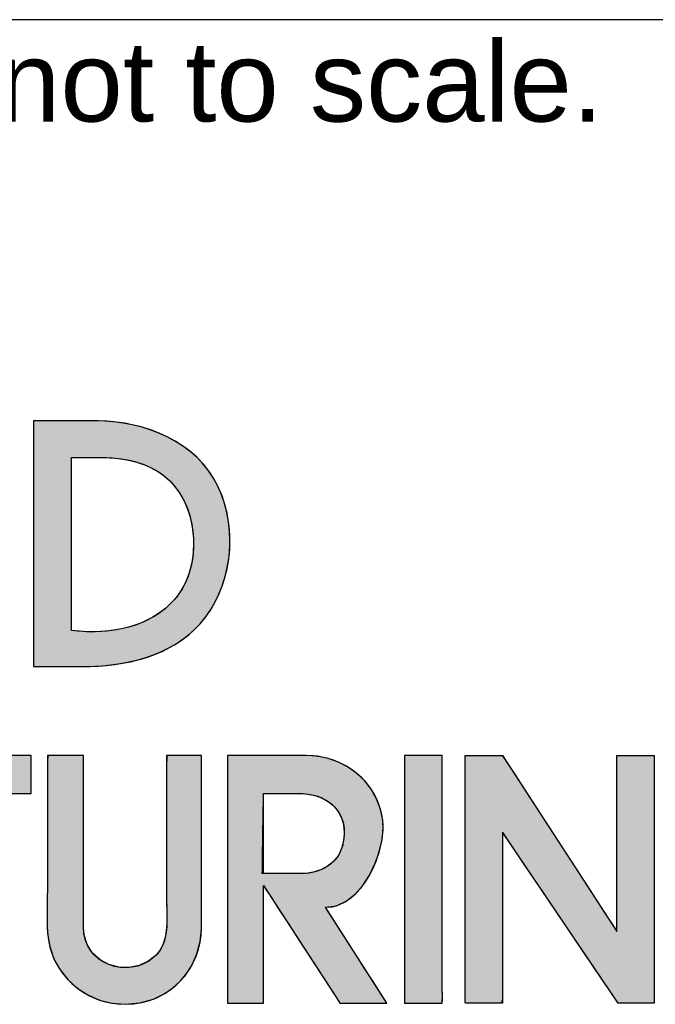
# Model space of a CAD drawing. Header units: inches. Extents: x 0 to 16.1, y 0 to 12.
# Tile 8 of 12: x 14.8 to 15.5, y 0.9 to 1.9. Entities that reach past the tile are written whole.
import ezdxf

# ---------------------------------------------------------------- set-up
doc = ezdxf.new("R2010")
doc.units = ezdxf.units.IN
doc.header["$MEASUREMENT"] = 0
doc.layers.add('Default', color=7, linetype='Continuous')

# ---------------------------------------------------------------- blocks, each defined once
blk = doc.blocks.new('block_2')
at = {"layer": 'Default', "linetype": 'Continuous'}
for points in [[(0.29526, 0.19042), (0.29609, 0.19042), (0.29835, 0.19042), (0.30175, 0.19042), (0.30595, 0.19042), (0.31064, 0.19042), (0.31551, 0.19042), (0.32023, 0.19042), (0.3245, 0.19042), (0.328, 0.19042), (0.33041, 0.19042), (0.33141, 0.19042), (0.33142, 0.1871), (0.33142, 0.17639), (0.33142, 0.15982), (0.33142, 0.139), (0.33142, 0.11552), (0.33142, 0.09097), (0.33142, 0.06696), (0.33142, 0.04507), (0.33142, 0.02691), (0.33142, 0.01407), (0.33142, 0.00815), (0.33188, 0.00793), (0.33369, 0.00793), (0.33659, 0.00793), (0.34029, 0.00793), (0.34451, 0.00793), (0.34895, 0.00793), (0.35332, 0.00793), (0.35735, 0.00793), (0.36073, 0.00793), (0.36317, 0.00793), (0.3644, 0.00793), (0.36449, 0.00983), (0.36449, 0.01902), (0.36449, 0.03442), (0.36449, 0.05444), (0.36449, 0.07746), (0.36449, 0.10191), (0.36449, 0.12618), (0.36449, 0.14868), (0.36449, 0.16781), (0.36449, 0.18197), (0.36449, 0.18956), (0.36476, 0.19042), (0.36647, 0.19042), (0.36949, 0.19042), (0.37349, 0.19042), (0.37813, 0.19042), (0.3831, 0.19042), (0.38808, 0.19042), (0.39272, 0.19042), (0.39672, 0.19042), (0.39973, 0.19042), (0.40145, 0.19042), (0.40172, 0.19057), (0.40172, 0.19195), (0.40172, 0.19451), (0.40172, 0.19798), (0.40172, 0.20205), (0.40172, 0.20645), (0.40172, 0.21088), (0.40172, 0.21505), (0.40172, 0.21867), (0.40172, 0.22146), (0.40172, 0.22313), (0.39941, 0.22347), (0.39247, 0.22347), (0.38554, 0.22347), (0.3786, 0.22347), (0.37167, 0.22347), (0.36474, 0.22347), (0.3578, 0.22347), (0.35087, 0.22347), (0.34394, 0.22347), (0.337, 0.22347), (0.33007, 0.22347), (0.32409, 0.22347), (0.32146, 0.22347), (0.31882, 0.22347), (0.31618, 0.22347), (0.31354, 0.22347), (0.31091, 0.22347), (0.30827, 0.22347), (0.30563, 0.22347), (0.30299, 0.22347), (0.30036, 0.22347), (0.29772, 0.22347), (0.29538, 0.22346), (0.29532, 0.22263), (0.29528, 0.22063), (0.29525, 0.21769), (0.29524, 0.21408), (0.29523, 0.21003), (0.29523, 0.20579), (0.29524, 0.20161), (0.29524, 0.19774), (0.29525, 0.19442), (0.29526, 0.19189)], [(0.48348, 0.0069), (0.49641, 0.00805), (0.50815, 0.01135), (0.51863, 0.01652), (0.52775, 0.02332), (0.53543, 0.03147), (0.54159, 0.04072), (0.54614, 0.05081), (0.549, 0.06148), (0.55008, 0.07247), (0.55009, 0.07768), (0.55009, 0.09055), (0.55009, 0.10973), (0.55009, 0.13283), (0.55009, 0.15746), (0.55009, 0.18121), (0.55009, 0.2017), (0.55009, 0.21652), (0.55009, 0.22329), (0.54939, 0.22347), (0.54693, 0.22347), (0.54313, 0.22347), (0.5385, 0.22347), (0.53351, 0.22347), (0.52866, 0.22347), (0.52442, 0.22347), (0.52129, 0.22347), (0.51975, 0.22347), (0.51967, 0.21349), (0.51967, 0.19976), (0.51967, 0.18603), (0.51967, 0.1723), (0.51967, 0.15858), (0.51967, 0.14485), (0.51967, 0.13112), (0.51967, 0.11739), (0.51967, 0.10367), (0.51971, 0.09503), (0.51986, 0.08912), (0.51998, 0.08307), (0.5199, 0.07699), (0.51944, 0.07098), (0.51845, 0.06515), (0.51676, 0.0596), (0.51419, 0.05444), (0.51059, 0.04976), (0.50432, 0.04464), (0.49589, 0.04061), (0.48697, 0.03882), (0.478, 0.03913), (0.46943, 0.04143), (0.46167, 0.04559), (0.45517, 0.05149), (0.45037, 0.059), (0.4477, 0.06799), (0.44729, 0.07457), (0.44729, 0.08377), (0.44729, 0.10038), (0.44729, 0.12199), (0.44729, 0.14623), (0.44729, 0.17067), (0.44729, 0.19294), (0.44729, 0.21064), (0.44729, 0.22137), (0.44715, 0.22347), (0.44538, 0.22347), (0.44202, 0.22347), (0.43757, 0.22347), (0.43252, 0.22347), (0.42737, 0.22347), (0.42264, 0.22347), (0.41883, 0.22347), (0.41642, 0.22347), (0.41585, 0.22011), (0.41585, 0.20779), (0.41585, 0.19546), (0.41585, 0.18314), (0.41585, 0.17082), (0.41585, 0.1585), (0.41585, 0.14618), (0.41585, 0.13386), (0.41585, 0.12154), (0.41585, 0.11062), (0.41582, 0.10604), (0.41577, 0.10144), (0.4157, 0.09683), (0.41563, 0.09222), (0.41559, 0.0876), (0.41559, 0.08299), (0.41564, 0.07838), (0.41577, 0.07379), (0.41603, 0.06855), (0.41788, 0.05716), (0.42156, 0.04656), (0.42688, 0.03691), (0.43368, 0.02834), (0.44176, 0.02101), (0.45097, 0.01505), (0.4611, 0.01062), (0.472, 0.00785)], [(0.75986, 0.22347), (0.75952, 0.22347), (0.75855, 0.22347), (0.75703, 0.22347), (0.75506, 0.22347), (0.75272, 0.22347), (0.75009, 0.22347), (0.74727, 0.22347), (0.74432, 0.22347), (0.74135, 0.22347), (0.73844, 0.22347), (0.73567, 0.22347), (0.73313, 0.22347), (0.7309, 0.22347), (0.72907, 0.22347), (0.72773, 0.22347), (0.72696, 0.22347), (0.72681, 0.22321), (0.72681, 0.21955), (0.72681, 0.21198), (0.72681, 0.20106), (0.72681, 0.18734), (0.72681, 0.17139), (0.72681, 0.15376), (0.72681, 0.13502), (0.72681, 0.11571), (0.72681, 0.09641), (0.72681, 0.07766), (0.72681, 0.06004), (0.72681, 0.04409), (0.72681, 0.03037), (0.72681, 0.01944), (0.72681, 0.01187), (0.72681, 0.00821), (0.72811, 0.00795), (0.73007, 0.00795), (0.73203, 0.00795), (0.734, 0.00795), (0.73596, 0.00795), (0.73792, 0.00795), (0.73988, 0.00795), (0.74184, 0.00795), (0.7438, 0.00795), (0.74576, 0.00795), (0.74772, 0.00795), (0.74968, 0.00795), (0.75164, 0.00795), (0.75361, 0.00795), (0.75557, 0.00795), (0.75753, 0.00795), (0.75949, 0.00795), (0.75963, 0.00806), (0.75974, 0.00834), (0.75982, 0.00879), (0.75989, 0.00937), (0.75993, 0.01007), (0.75996, 0.01085), (0.75998, 0.01171), (0.75998, 0.0126), (0.75998, 0.01352), (0.75997, 0.01443), (0.75995, 0.01531), (0.75993, 0.01614), (0.75991, 0.01689), (0.75989, 0.01755), (0.75987, 0.01808), (0.75986, 0.01846), (0.75986, 0.02007), (0.75986, 0.02442), (0.75986, 0.02876), (0.75986, 0.03311), (0.75986, 0.03745), (0.75986, 0.0418), (0.75986, 0.04614), (0.75986, 0.05049), (0.75986, 0.05483), (0.75986, 0.05918), (0.75986, 0.06352), (0.75986, 0.06787), (0.75986, 0.07222), (0.75986, 0.07656), (0.75986, 0.08091), (0.75986, 0.08525), (0.75986, 0.0896), (0.75986, 0.09634), (0.75986, 0.10429), (0.75986, 0.11223), (0.75986, 0.12018), (0.75986, 0.12812), (0.75986, 0.13607), (0.75986, 0.14401), (0.75986, 0.15196), (0.75986, 0.1599), (0.75986, 0.16785), (0.75986, 0.17579), (0.75986, 0.18374), (0.75986, 0.19168), (0.75986, 0.19963), (0.75986, 0.20758), (0.75986, 0.21552)], [(0.77977, 0.22347), (0.77977, 0.20757), (0.77977, 0.19168), (0.77977, 0.17579), (0.77977, 0.1599), (0.77977, 0.144), (0.77977, 0.12811), (0.77977, 0.11222), (0.77977, 0.09633), (0.77977, 0.08524), (0.77977, 0.07655), (0.77977, 0.06786), (0.77977, 0.05917), (0.77977, 0.05048), (0.77977, 0.04179), (0.77977, 0.03309), (0.77977, 0.0244), (0.77977, 0.01844), (0.77975, 0.01753), (0.77971, 0.01613), (0.77967, 0.01442), (0.77966, 0.01259), (0.77969, 0.01084), (0.77976, 0.00935), (0.77991, 0.00832), (0.78015, 0.00793), (0.78401, 0.00793), (0.78787, 0.00793), (0.79172, 0.00793), (0.79558, 0.00793), (0.79944, 0.00793), (0.8033, 0.00793), (0.80716, 0.00793), (0.81102, 0.00793), (0.81231, 0.01064), (0.81231, 0.02342), (0.81231, 0.04392), (0.81231, 0.06906), (0.81231, 0.09574), (0.81231, 0.12087), (0.81231, 0.14137), (0.81231, 0.15415), (0.81278, 0.15616), (0.81922, 0.14664), (0.83157, 0.12837), (0.84775, 0.10444), (0.86566, 0.07793), (0.88323, 0.05194), (0.89837, 0.02955), (0.90898, 0.01385), (0.91298, 0.00793), (0.91423, 0.00793), (0.91755, 0.00793), (0.92228, 0.00793), (0.92777, 0.00793), (0.93338, 0.00793), (0.93844, 0.00793), (0.9423, 0.00793), (0.94431, 0.00793), (0.94446, 0.01185), (0.94446, 0.03035), (0.94446, 0.06002), (0.94446, 0.0964), (0.94446, 0.13501), (0.94446, 0.17138), (0.94446, 0.20105), (0.94446, 0.21955), (0.94431, 0.22347), (0.94222, 0.22347), (0.93823, 0.22347), (0.933, 0.22347), (0.92721, 0.22347), (0.92152, 0.22347), (0.91663, 0.22347), (0.9132, 0.22347), (0.91191, 0.22347), (0.91191, 0.21738), (0.91191, 0.20124), (0.91191, 0.17823), (0.91191, 0.1515), (0.91191, 0.12425), (0.91191, 0.09964), (0.91191, 0.08086), (0.91191, 0.07107), (0.9101, 0.07314), (0.90155, 0.08628), (0.88784, 0.10736), (0.87103, 0.1332), (0.85319, 0.16063), (0.83638, 0.18647), (0.82267, 0.20755), (0.81412, 0.22069), (0.81216, 0.22347), (0.81008, 0.22347), (0.80609, 0.22347), (0.80086, 0.22347), (0.79507, 0.22347), (0.78939, 0.22347), (0.78449, 0.22347), (0.78106, 0.22347)]]:
    blk.add_hatch(color=7, dxfattribs=at).paths.add_polyline_path(points)
h = blk.add_hatch(color=7, dxfattribs=at)
edge = h.paths.add_edge_path()
edge.add_spline(control_points=[(0.65814, 0.09132), (0.69081, 0.09132), (0.7112, 0.14076), (0.70795, 0.16715), (0.70388, 0.20069), (0.67434, 0.22347), (0.64133, 0.22347)], knot_values=[0, 0, 0, 0, 0.5, 0.5, 0.5, 1, 1, 1, 1], degree=3, periodic=0)
edge.add_spline(control_points=[(0.64133, 0.22347), (0.64133, 0.22347), (0.57265, 0.22347), (0.57265, 0.22347)], knot_values=[0, 0, 0, 0, 1, 1, 1, 1], degree=3, periodic=0)
edge.add_spline(control_points=[(0.57265, 0.22347), (0.57265, 0.22347), (0.57265, 0.00793), (0.57265, 0.00793)], knot_values=[0, 0, 0, 0, 1, 1, 1, 1], degree=3, periodic=0)
edge.add_spline(control_points=[(0.57265, 0.00793), (0.57265, 0.00793), (0.60413, 0.00793), (0.60413, 0.00793)], knot_values=[0, 0, 0, 0, 1, 1, 1, 1], degree=3, periodic=0)
edge.add_spline(control_points=[(0.60413, 0.00793), (0.60413, 0.00793), (0.60413, 0.11018), (0.60413, 0.11018)], knot_values=[0, 0, 0, 0, 1, 1, 1, 1], degree=3, periodic=0)
edge.add_spline(control_points=[(0.60413, 0.11018), (0.60413, 0.11018), (0.66732, 0.01311), (0.66732, 0.01311)], knot_values=[0, 0, 0, 0, 1, 1, 1, 1], degree=3, periodic=0)
edge.add_spline(control_points=[(0.66732, 0.01311), (0.66732, 0.01311), (0.67068, 0.00793), (0.67068, 0.00793)], knot_values=[0, 0, 0, 0, 1, 1, 1, 1], degree=3, periodic=0)
edge.add_spline(control_points=[(0.67068, 0.00793), (0.67068, 0.00793), (0.71164, 0.00793), (0.71164, 0.00793)], knot_values=[0, 0, 0, 0, 1, 1, 1, 1], degree=3, periodic=0)
edge.add_spline(control_points=[(0.71164, 0.00793), (0.71164, 0.00793), (0.65814, 0.09132), (0.65814, 0.09132)], knot_values=[0, 0, 0, 0, 1, 1, 1, 1], degree=3, periodic=0)
edge = h.paths.add_edge_path()
edge.add_spline(control_points=[(0.63555, 0.19042), (0.63555, 0.19042), (0.60413, 0.19042), (0.60413, 0.19042)], knot_values=[0, 0, 0, 0, 1, 1, 1, 1], degree=3, periodic=0)
edge.add_spline(control_points=[(0.60413, 0.19042), (0.60413, 0.19042), (0.60414, 0.1437), (0.60415, 0.12067)], knot_values=[0, 0, 0, 0, 1, 1, 1, 1], degree=3, periodic=0)
edge.add_spline(control_points=[(0.60415, 0.12067), (0.60992, 0.12067), (0.63661, 0.12067), (0.63661, 0.12067)], knot_values=[0, 0, 0, 0, 1, 1, 1, 1], degree=3, periodic=0)
edge.add_spline(control_points=[(0.63661, 0.12067), (0.65344, 0.12067), (0.66945, 0.12906), (0.67333, 0.14655), (0.67333, 0.14656), (0.67334, 0.14656), (0.67334, 0.14657), (0.67919, 0.17309), (0.66128, 0.19042), (0.63555, 0.19042)], knot_values=[0, 0, 0, 0, 0.333333, 0.333333, 0.333333, 0.666667, 0.666667, 0.666667, 1, 1, 1, 1], degree=3, periodic=0)
at = {"layer": 'Default', "color": 7, "linetype": 'Continuous'}
blk.add_lwpolyline([(0.38808, 0.19042), (0.39272, 0.19042), (0.39672, 0.19042), (0.39973, 0.19042), (0.40145, 0.19042), (0.40172, 0.19057), (0.40172, 0.19195), (0.40172, 0.19451), (0.40172, 0.19798), (0.40172, 0.20205), (0.40172, 0.20645), (0.40172, 0.21088), (0.40172, 0.21505), (0.40172, 0.21867), (0.40172, 0.22146), (0.40172, 0.22313), (0.39941, 0.22347), (0.39247, 0.22347), (0.38554, 0.22347)], dxfattribs=at)
for points in [[(0.48348, 0.0069), (0.49641, 0.00805), (0.50815, 0.01135), (0.51863, 0.01652), (0.52775, 0.02332), (0.53543, 0.03147), (0.54159, 0.04072), (0.54614, 0.05081), (0.549, 0.06148), (0.55008, 0.07247), (0.55009, 0.07768), (0.55009, 0.09055), (0.55009, 0.10973), (0.55009, 0.13283), (0.55009, 0.15746), (0.55009, 0.18121), (0.55009, 0.2017), (0.55009, 0.21652), (0.55009, 0.22329), (0.54939, 0.22347), (0.54693, 0.22347), (0.54313, 0.22347), (0.5385, 0.22347), (0.53351, 0.22347), (0.52866, 0.22347), (0.52442, 0.22347), (0.52129, 0.22347), (0.51975, 0.22347), (0.51967, 0.21349), (0.51967, 0.19976), (0.51967, 0.18603), (0.51967, 0.1723), (0.51967, 0.15858), (0.51967, 0.14485), (0.51967, 0.13112), (0.51967, 0.11739), (0.51967, 0.10367), (0.51971, 0.09503), (0.51986, 0.08912), (0.51998, 0.08307), (0.5199, 0.07699), (0.51944, 0.07098), (0.51845, 0.06515), (0.51676, 0.0596), (0.51419, 0.05444), (0.51059, 0.04976), (0.50432, 0.04464), (0.49589, 0.04061), (0.48697, 0.03882), (0.478, 0.03913), (0.46943, 0.04143), (0.46167, 0.04559), (0.45517, 0.05149), (0.45037, 0.059), (0.4477, 0.06799), (0.44729, 0.07457), (0.44729, 0.08377), (0.44729, 0.10038), (0.44729, 0.12199), (0.44729, 0.14623), (0.44729, 0.17067), (0.44729, 0.19294), (0.44729, 0.21064), (0.44729, 0.22137), (0.44715, 0.22347), (0.44538, 0.22347), (0.44202, 0.22347), (0.43757, 0.22347), (0.43252, 0.22347), (0.42737, 0.22347), (0.42264, 0.22347), (0.41883, 0.22347), (0.41642, 0.22347), (0.41585, 0.22011), (0.41585, 0.20779), (0.41585, 0.19546), (0.41585, 0.18314), (0.41585, 0.17082), (0.41585, 0.1585), (0.41585, 0.14618), (0.41585, 0.13386), (0.41585, 0.12154), (0.41585, 0.11062), (0.41582, 0.10604), (0.41577, 0.10144), (0.4157, 0.09683), (0.41563, 0.09222), (0.41559, 0.0876), (0.41559, 0.08299), (0.41564, 0.07838), (0.41577, 0.07379), (0.41603, 0.06855), (0.41788, 0.05716), (0.42156, 0.04656), (0.42688, 0.03691), (0.43368, 0.02834), (0.44176, 0.02101), (0.45097, 0.01505), (0.4611, 0.01062), (0.472, 0.00785), (0.48348, 0.0069)], [(0.65814, 0.09132), (0.66756, 0.09273), (0.67617, 0.09667), (0.68392, 0.10271), (0.69072, 0.11041), (0.69651, 0.11934), (0.70123, 0.12906), (0.7048, 0.13913), (0.70715, 0.14913), (0.70823, 0.15861), (0.70795, 0.16715), (0.70599, 0.17688), (0.70263, 0.18589), (0.69801, 0.19411), (0.69225, 0.20146), (0.6855, 0.20789), (0.67787, 0.2133), (0.66951, 0.21764), (0.66055, 0.22083), (0.65111, 0.2228), (0.64133, 0.22347), (0.63941, 0.22347), (0.63419, 0.22347), (0.62649, 0.22347), (0.61715, 0.22347), (0.60699, 0.22347), (0.59682, 0.22347), (0.58748, 0.22347), (0.57979, 0.22347), (0.57457, 0.22347), (0.57265, 0.22347), (0.57265, 0.21744), (0.57265, 0.20105), (0.57265, 0.17691), (0.57265, 0.1476), (0.57265, 0.1157), (0.57265, 0.0838), (0.57265, 0.05449), (0.57265, 0.03035), (0.57265, 0.01397), (0.57265, 0.00793), (0.57353, 0.00793), (0.57592, 0.00793), (0.57945, 0.00793), (0.58373, 0.00793), (0.58839, 0.00793), (0.59304, 0.00793), (0.59733, 0.00793), (0.60085, 0.00793), (0.60324, 0.00793), (0.60413, 0.00793), (0.60413, 0.0108), (0.60413, 0.01857), (0.60413, 0.03002), (0.60413, 0.04392), (0.60413, 0.05905), (0.60413, 0.07419), (0.60413, 0.08809), (0.60413, 0.09954), (0.60413, 0.10731), (0.60413, 0.11018), (0.6059, 0.10746), (0.6107, 0.10008), (0.61778, 0.08921), (0.62637, 0.07601), (0.63572, 0.06164), (0.64507, 0.04728), (0.65367, 0.03408), (0.66075, 0.0232), (0.66555, 0.01583), (0.66732, 0.01311), (0.66741, 0.01296), (0.66767, 0.01257), (0.66804, 0.01199), (0.6685, 0.01129), (0.669, 0.01052), (0.6695, 0.00976), (0.66995, 0.00905), (0.67033, 0.00847), (0.67059, 0.00808), (0.67068, 0.00793), (0.67183, 0.00793), (0.67494, 0.00793), (0.67953, 0.00793), (0.6851, 0.00793), (0.69116, 0.00793), (0.69722, 0.00793), (0.7028, 0.00793), (0.70738, 0.00793), (0.7105, 0.00793), (0.71164, 0.00793), (0.71014, 0.01027), (0.70608, 0.01661), (0.70009, 0.02594), (0.69281, 0.03728), (0.68489, 0.04962), (0.67697, 0.06197), (0.66969, 0.07331), (0.6637, 0.08264), (0.65963, 0.08898), (0.65814, 0.09132)], [(0.75986, 0.22347), (0.75952, 0.22347), (0.75855, 0.22347), (0.75703, 0.22347), (0.75506, 0.22347), (0.75272, 0.22347), (0.75009, 0.22347), (0.74727, 0.22347), (0.74432, 0.22347), (0.74135, 0.22347), (0.73844, 0.22347), (0.73567, 0.22347), (0.73313, 0.22347), (0.7309, 0.22347), (0.72907, 0.22347), (0.72773, 0.22347), (0.72696, 0.22347), (0.72681, 0.22321), (0.72681, 0.21955), (0.72681, 0.21198), (0.72681, 0.20106), (0.72681, 0.18734), (0.72681, 0.17139), (0.72681, 0.15376), (0.72681, 0.13502), (0.72681, 0.11571), (0.72681, 0.09641), (0.72681, 0.07766), (0.72681, 0.06004), (0.72681, 0.04409), (0.72681, 0.03037), (0.72681, 0.01944), (0.72681, 0.01187), (0.72681, 0.00821), (0.72811, 0.00795), (0.73007, 0.00795), (0.73203, 0.00795), (0.734, 0.00795), (0.73596, 0.00795), (0.73792, 0.00795), (0.73988, 0.00795), (0.74184, 0.00795), (0.7438, 0.00795), (0.74576, 0.00795), (0.74772, 0.00795), (0.74968, 0.00795), (0.75164, 0.00795), (0.75361, 0.00795), (0.75557, 0.00795), (0.75753, 0.00795), (0.75949, 0.00795), (0.75963, 0.00806), (0.75974, 0.00834), (0.75982, 0.00879), (0.75989, 0.00937), (0.75993, 0.01007), (0.75996, 0.01085), (0.75998, 0.01171), (0.75998, 0.0126), (0.75998, 0.01352), (0.75997, 0.01443), (0.75995, 0.01531), (0.75993, 0.01614), (0.75991, 0.01689), (0.75989, 0.01755), (0.75987, 0.01808), (0.75986, 0.01846), (0.75986, 0.02007), (0.75986, 0.02442), (0.75986, 0.02876), (0.75986, 0.03311), (0.75986, 0.03745), (0.75986, 0.0418), (0.75986, 0.04614), (0.75986, 0.05049), (0.75986, 0.05483), (0.75986, 0.05918), (0.75986, 0.06352), (0.75986, 0.06787), (0.75986, 0.07222), (0.75986, 0.07656), (0.75986, 0.08091), (0.75986, 0.08525), (0.75986, 0.0896), (0.75986, 0.09634), (0.75986, 0.10429), (0.75986, 0.11223), (0.75986, 0.12018), (0.75986, 0.12812), (0.75986, 0.13607), (0.75986, 0.14401), (0.75986, 0.15196), (0.75986, 0.1599), (0.75986, 0.16785), (0.75986, 0.17579), (0.75986, 0.18374), (0.75986, 0.19168), (0.75986, 0.19963), (0.75986, 0.20758), (0.75986, 0.21552), (0.75986, 0.22347)], [(0.77977, 0.22347), (0.78106, 0.22347), (0.78449, 0.22347), (0.78939, 0.22347), (0.79507, 0.22347), (0.80086, 0.22347), (0.80609, 0.22347), (0.81008, 0.22347), (0.81216, 0.22347), (0.81412, 0.22069), (0.82267, 0.20755), (0.83638, 0.18647), (0.85319, 0.16063), (0.87103, 0.1332), (0.88784, 0.10736), (0.90155, 0.08628), (0.9101, 0.07314), (0.91191, 0.07107), (0.91191, 0.08086), (0.91191, 0.09964), (0.91191, 0.12425), (0.91191, 0.1515), (0.91191, 0.17823), (0.91191, 0.20124), (0.91191, 0.21738), (0.91191, 0.22347), (0.9132, 0.22347), (0.91663, 0.22347), (0.92152, 0.22347), (0.92721, 0.22347), (0.933, 0.22347), (0.93823, 0.22347), (0.94222, 0.22347), (0.94431, 0.22347), (0.94446, 0.21955), (0.94446, 0.20105), (0.94446, 0.17138), (0.94446, 0.13501), (0.94446, 0.0964), (0.94446, 0.06002), (0.94446, 0.03035), (0.94446, 0.01185), (0.94431, 0.00793), (0.9423, 0.00793), (0.93844, 0.00793), (0.93338, 0.00793), (0.92777, 0.00793), (0.92228, 0.00793), (0.91755, 0.00793), (0.91423, 0.00793), (0.91298, 0.00793), (0.90898, 0.01385), (0.89837, 0.02955), (0.88323, 0.05194), (0.86566, 0.07793), (0.84775, 0.10444), (0.83157, 0.12837), (0.81922, 0.14664), (0.81278, 0.15616), (0.81231, 0.15415), (0.81231, 0.14137), (0.81231, 0.12087), (0.81231, 0.09574), (0.81231, 0.06906), (0.81231, 0.04392), (0.81231, 0.02342), (0.81231, 0.01064), (0.81102, 0.00793), (0.80716, 0.00793), (0.8033, 0.00793), (0.79944, 0.00793), (0.79558, 0.00793), (0.79172, 0.00793), (0.78787, 0.00793), (0.78401, 0.00793), (0.78015, 0.00793), (0.77991, 0.00832), (0.77976, 0.00935), (0.77969, 0.01084), (0.77966, 0.01259), (0.77967, 0.01442), (0.77971, 0.01613), (0.77975, 0.01753), (0.77977, 0.01844), (0.77977, 0.0244), (0.77977, 0.03309), (0.77977, 0.04179), (0.77977, 0.05048), (0.77977, 0.05917), (0.77977, 0.06786), (0.77977, 0.07655), (0.77977, 0.08524), (0.77977, 0.09633), (0.77977, 0.11222), (0.77977, 0.12811), (0.77977, 0.144), (0.77977, 0.1599), (0.77977, 0.17579), (0.77977, 0.19168), (0.77977, 0.20757), (0.77977, 0.22347)], [(0.60305, 0.12067), (0.60307, 0.1214), (0.6031, 0.12345), (0.60315, 0.12664), (0.60321, 0.1308), (0.60329, 0.13574), (0.60337, 0.14128), (0.60346, 0.14725), (0.60356, 0.15345), (0.60365, 0.15972), (0.60375, 0.16587), (0.60384, 0.17171), (0.60392, 0.17707), (0.60399, 0.18177), (0.60405, 0.18563), (0.6041, 0.18846), (0.60412, 0.19009), (0.60416, 0.19042), (0.6047, 0.19042), (0.6058, 0.19042), (0.60739, 0.19042), (0.60939, 0.19042), (0.61172, 0.19042), (0.61429, 0.19042), (0.61702, 0.19042), (0.61984, 0.19042), (0.62265, 0.19042), (0.62539, 0.19042), (0.62796, 0.19042), (0.63028, 0.19042), (0.63228, 0.19042), (0.63388, 0.19042), (0.63498, 0.19042), (0.63552, 0.19042), (0.6386, 0.19033), (0.64302, 0.1899), (0.64724, 0.18912), (0.65123, 0.18799), (0.65498, 0.18652), (0.65846, 0.18473), (0.66165, 0.18262), (0.66454, 0.18021), (0.6671, 0.1775), (0.66932, 0.17452), (0.67116, 0.17126), (0.67262, 0.16774), (0.67367, 0.16396), (0.67428, 0.15995), (0.67445, 0.15571), (0.67414, 0.15124), (0.67334, 0.14657), (0.67334, 0.14657), (0.67334, 0.14657), (0.67334, 0.14657), (0.67334, 0.14656), (0.67334, 0.14656), (0.67334, 0.14656), (0.67333, 0.14656), (0.67333, 0.14656), (0.67333, 0.14656), (0.67333, 0.14656), (0.67333, 0.14656), (0.67333, 0.14655), (0.67333, 0.14655), (0.67333, 0.14655), (0.67333, 0.14655), (0.67333, 0.14655), (0.67308, 0.14551), (0.67217, 0.14252), (0.67102, 0.13974), (0.66963, 0.13714), (0.66804, 0.13474), (0.66625, 0.13253), (0.66427, 0.13052), (0.66213, 0.12869), (0.65983, 0.12705), (0.65739, 0.12561), (0.65482, 0.12435), (0.65214, 0.12327), (0.64937, 0.12239), (0.64652, 0.12169), (0.6436, 0.12117), (0.64063, 0.12083), (0.63762, 0.12068), (0.63645, 0.12067), (0.63567, 0.12067), (0.63431, 0.12067), (0.63245, 0.12067), (0.63019, 0.12067), (0.62761, 0.12067), (0.6248, 0.12067), (0.62184, 0.12067), (0.61883, 0.12067), (0.61584, 0.12067), (0.61297, 0.12067), (0.6103, 0.12067), (0.60793, 0.12067), (0.60592, 0.12067), (0.60439, 0.12067), (0.6034, 0.12067), (0.60305, 0.12067)]]:
    blk.add_lwpolyline(points, close=True, dxfattribs=at)
for points, knots in [([(0.40172, 0.22347), (0.37603, 0.22347), (0.35036, 0.22347), (0.32468, 0.22347), (0.31491, 0.22347), (0.30514, 0.22347), (0.29538, 0.22347), (0.29514, 0.22347), (0.29526, 0.19364), (0.29526, 0.19042)], [0, 0, 0, 0, 0.333333, 0.333333, 0.333333, 0.666667, 0.666667, 0.666667, 1, 1, 1, 1]), ([(0.41585, 0.22347), (0.41585, 0.18612), (0.41585, 0.14879), (0.41585, 0.11146), (0.41585, 0.09759), (0.41517, 0.08349), (0.41596, 0.06962), (0.41806, 0.03386), (0.448, 0.0069), (0.48348, 0.0069)], [0, 0, 0, 0, 0.333333, 0.333333, 0.333333, 0.666667, 0.666667, 0.666667, 1, 1, 1, 1]), ([(0.51967, 0.22347), (0.51967, 0.18187), (0.51967, 0.14027), (0.51967, 0.09867), (0.51967, 0.08159), (0.52294, 0.0603), (0.50856, 0.04782), (0.48589, 0.02815), (0.44729, 0.0419), (0.44729, 0.07348)], [0, 0, 0, 0, 0.333333, 0.333333, 0.333333, 0.666667, 0.666667, 0.666667, 1, 1, 1, 1]), ([(0.65814, 0.09132), (0.69081, 0.09132), (0.7112, 0.14076), (0.70795, 0.16715), (0.70388, 0.20069), (0.67434, 0.22347), (0.64133, 0.22347)], [0, 0, 0, 0, 0.5, 0.5, 0.5, 1, 1, 1, 1]), ([(0.72681, 0.00795), (0.7377, 0.00795), (0.74859, 0.00795), (0.75949, 0.00795), (0.76031, 0.00795), (0.75986, 0.01761), (0.75986, 0.01862), (0.75986, 0.04276), (0.75986, 0.06691), (0.75986, 0.09104), (0.75986, 0.13519), (0.75986, 0.17931), (0.75986, 0.22347)], [0, 0, 0, 0, 0.25, 0.25, 0.25, 0.5, 0.5, 0.5, 0.75, 0.75, 0.75, 1, 1, 1, 1]), ([(0.81231, 0.00793), (0.80158, 0.00793), (0.79087, 0.00793), (0.78015, 0.00793), (0.77935, 0.00793), (0.77977, 0.01761), (0.77977, 0.0186), (0.77977, 0.04275), (0.77977, 0.0669), (0.77977, 0.09103), (0.77977, 0.13518), (0.77977, 0.17931), (0.77977, 0.22347)], [0, 0, 0, 0, 0.25, 0.25, 0.25, 0.5, 0.5, 0.5, 0.75, 0.75, 0.75, 1, 1, 1, 1]), ([(0.63555, 0.19042), (0.66128, 0.19042), (0.67919, 0.17309), (0.67334, 0.14657), (0.67334, 0.14656), (0.67333, 0.14656), (0.67333, 0.14655), (0.66945, 0.12906), (0.65344, 0.12067), (0.63661, 0.12067)], [0, 0, 0, 0, 0.333333, 0.333333, 0.333333, 0.666667, 0.666667, 0.666667, 1, 1, 1, 1])]:
    blk.add_open_spline(points, degree=3, knots=knots, dxfattribs=at)
for points in [[(0.40172, 0.19042), (0.40172, 0.19042), (0.40172, 0.22347), (0.40172, 0.22347)], [(0.44729, 0.22347), (0.44729, 0.22347), (0.41585, 0.22347), (0.41585, 0.22347)], [(0.44729, 0.07348), (0.44729, 0.07348), (0.44729, 0.22347), (0.44729, 0.22347)], [(0.55009, 0.22347), (0.55009, 0.22347), (0.51967, 0.22347), (0.51967, 0.22347)], [(0.55009, 0.07348), (0.55009, 0.07348), (0.55009, 0.22347), (0.55009, 0.22347)], [(0.64133, 0.22347), (0.64133, 0.22347), (0.57265, 0.22347), (0.57265, 0.22347)], [(0.57265, 0.22347), (0.57265, 0.22347), (0.57265, 0.00793), (0.57265, 0.00793)], [(0.75986, 0.22347), (0.75986, 0.22347), (0.72681, 0.22347), (0.72681, 0.22347)], [(0.72681, 0.22347), (0.72681, 0.22347), (0.72681, 0.00795), (0.72681, 0.00795)], [(0.77977, 0.22347), (0.77977, 0.22347), (0.81231, 0.22347), (0.81231, 0.22347)], [(0.81231, 0.22347), (0.81231, 0.22347), (0.91191, 0.07035), (0.91191, 0.07035)], [(0.91191, 0.07035), (0.91191, 0.07035), (0.91191, 0.22347), (0.91191, 0.22347)], [(0.91191, 0.22347), (0.91191, 0.22347), (0.94446, 0.22347), (0.94446, 0.22347)], [(0.94446, 0.22347), (0.94446, 0.22347), (0.94446, 0.00793), (0.94446, 0.00793)], [(0.36449, 0.19042), (0.36449, 0.19042), (0.40172, 0.19042), (0.40172, 0.19042)], [(0.60415, 0.12067), (0.60414, 0.1437), (0.60413, 0.19042), (0.60413, 0.19042)], [(0.60413, 0.19042), (0.60413, 0.19042), (0.63555, 0.19042), (0.63555, 0.19042)], [(0.91298, 0.00793), (0.91298, 0.00793), (0.81231, 0.15686), (0.81231, 0.15686)], [(0.81231, 0.15686), (0.81231, 0.15686), (0.81231, 0.00793), (0.81231, 0.00793)], [(0.63661, 0.12067), (0.63661, 0.12067), (0.60992, 0.12067), (0.60415, 0.12067)], [(0.60413, 0.00793), (0.60413, 0.00793), (0.60413, 0.11018), (0.60413, 0.11018)], [(0.60413, 0.11018), (0.60413, 0.11018), (0.66732, 0.01311), (0.66732, 0.01311)], [(0.71164, 0.00793), (0.71164, 0.00793), (0.65814, 0.09132), (0.65814, 0.09132)], [(0.48348, 0.0069), (0.52437, 0.0069), (0.55009, 0.03994), (0.55009, 0.07348)], [(0.66732, 0.01311), (0.66732, 0.01311), (0.67068, 0.00793), (0.67068, 0.00793)], [(0.57265, 0.00793), (0.57265, 0.00793), (0.60413, 0.00793), (0.60413, 0.00793)], [(0.67068, 0.00793), (0.67068, 0.00793), (0.71164, 0.00793), (0.71164, 0.00793)], [(0.94446, 0.00793), (0.94446, 0.00793), (0.91298, 0.00793), (0.91298, 0.00793)]]:
    blk.add_open_spline(points, degree=3, dxfattribs=at)
blk = doc.blocks.new('Block1')
at = {"layer": 'Default', "linetype": 'Continuous'}
h = blk.add_hatch(color=7, dxfattribs=at)
h.paths.add_polyline_path([(2.6417, 1.03775), (2.64647, 1.04355), (2.65077, 1.04971), (2.65458, 1.05619), (2.65792, 1.06295), (2.66077, 1.06996), (2.66314, 1.07717), (2.66503, 1.08454), (2.66642, 1.09204), (2.66733, 1.09962), (2.66775, 1.10725), (2.66768, 1.11488), (2.66711, 1.12247), (2.66604, 1.12999), (2.66448, 1.13739), (2.66242, 1.14464), (2.65986, 1.15169), (2.65671, 1.15867), (2.65285, 1.16555), (2.64845, 1.17195), (2.64356, 1.17788), (2.63821, 1.18333), (2.63245, 1.18832), (2.62632, 1.19285), (2.61985, 1.19693), (2.61308, 1.20057), (2.60606, 1.20377), (2.59883, 1.20653), (2.59143, 1.20888), (2.58388, 1.2108), (2.57625, 1.21232), (2.56856, 1.21343), (2.56085, 1.21414), (2.55317, 1.21446), (2.55037, 1.21448), (2.54911, 1.21448), (2.54692, 1.21448), (2.54393, 1.21448), (2.54029, 1.21448), (2.53613, 1.21448), (2.5316, 1.21448), (2.52684, 1.21448), (2.52199, 1.21448), (2.51718, 1.21448), (2.51256, 1.21448), (2.50826, 1.21448), (2.50443, 1.21448), (2.50121, 1.21448), (2.49874, 1.21448), (2.49715, 1.21448), (2.49659, 1.21448), (2.49659, 1.21227), (2.49659, 1.20598), (2.49659, 1.19618), (2.49659, 1.18343), (2.49659, 1.16827), (2.49659, 1.15127), (2.49659, 1.13296), (2.49659, 1.11393), (2.49659, 1.0947), (2.49659, 1.07585), (2.49659, 1.05792), (2.49659, 1.04146), (2.49659, 1.02704), (2.49659, 1.01521), (2.49659, 1.00653), (2.49659, 1.00154), (2.49664, 1.00054), (2.49736, 1.00054), (2.49885, 1.00054), (2.50101, 1.00054), (2.50371, 1.00054), (2.50685, 1.00054), (2.51033, 1.00054), (2.51402, 1.00054), (2.51783, 1.00054), (2.52163, 1.00054), (2.52533, 1.00054), (2.5288, 1.00054), (2.53195, 1.00054), (2.53465, 1.00054), (2.5368, 1.00054), (2.5383, 1.00054), (2.53902, 1.00054), (2.54352, 1.00058), (2.55024, 1.0008), (2.55698, 1.00124), (2.56373, 1.0019), (2.57046, 1.0028), (2.57715, 1.00395), (2.58378, 1.00538), (2.59032, 1.00709), (2.59676, 1.00909), (2.60306, 1.01142), (2.60922, 1.01407), (2.6152, 1.01707), (2.62098, 1.02042), (2.62654, 1.02416), (2.63187, 1.02828), (2.63693, 1.03281)])
h.paths.add_polyline_path([(2.52963, 1.1825), (2.52963, 1.18179), (2.52963, 1.17976), (2.52963, 1.17651), (2.52963, 1.17217), (2.52963, 1.16685), (2.52963, 1.16065), (2.52963, 1.15371), (2.52963, 1.14613), (2.52963, 1.13803), (2.52963, 1.12953), (2.52963, 1.12073), (2.52963, 1.11177), (2.52963, 1.10274), (2.52963, 1.09378), (2.52963, 1.08498), (2.52963, 1.07648), (2.52963, 1.06838), (2.52963, 1.0608), (2.52963, 1.05386), (2.52963, 1.04767), (2.52963, 1.04234), (2.52963, 1.038), (2.52963, 1.03475), (2.52963, 1.03272), (2.52963, 1.03202), (2.53628, 1.03128), (2.54289, 1.03086), (2.54944, 1.03077), (2.55591, 1.03099), (2.56228, 1.03154), (2.56854, 1.03242), (2.57464, 1.03361), (2.58059, 1.03514), (2.58635, 1.03699), (2.5919, 1.03918), (2.59722, 1.04169), (2.6023, 1.04453), (2.6071, 1.04771), (2.61161, 1.05122), (2.61581, 1.05506), (2.61968, 1.05924), (2.62319, 1.06376), (2.62633, 1.06861), (2.62906, 1.0738), (2.63138, 1.07934), (2.63326, 1.08521), (2.63468, 1.09143), (2.63561, 1.09799), (2.63605, 1.1049), (2.63595, 1.11216), (2.63574, 1.11534), (2.63543, 1.11849), (2.635, 1.12162), (2.63447, 1.12471), (2.63383, 1.12776), (2.63308, 1.13077), (2.63222, 1.13374), (2.63125, 1.13666), (2.63017, 1.13952), (2.62898, 1.14232), (2.62767, 1.14506), (2.62625, 1.14773), (2.62472, 1.15033), (2.62308, 1.15286), (2.62132, 1.15531), (2.61945, 1.15767), (2.61746, 1.15995), (2.61535, 1.16213), (2.61313, 1.16422), (2.61079, 1.16621), (2.60834, 1.16809), (2.60576, 1.16987), (2.60307, 1.17153), (2.60026, 1.17308), (2.59732, 1.17451), (2.59469, 1.17566), (2.59205, 1.1767), (2.5894, 1.17764), (2.58675, 1.17847), (2.58409, 1.17921), (2.58143, 1.17987), (2.57876, 1.18043), (2.57609, 1.18092), (2.57342, 1.18133), (2.57073, 1.18168), (2.56804, 1.18197), (2.56535, 1.18219), (2.56264, 1.18237), (2.55993, 1.1825), (2.55722, 1.18259), (2.55449, 1.18265), (2.55176, 1.18267), (2.54902, 1.18268), (2.54628, 1.18266), (2.54352, 1.18263), (2.54076, 1.1826), (2.53799, 1.18256), (2.53521, 1.18253), (2.53243, 1.1825)])
at = {"layer": 'Default', "color": 7, "linetype": 'Continuous'}
for points in [[(2.6417, 1.03775), (2.64647, 1.04355), (2.65077, 1.04971), (2.65458, 1.05619), (2.65792, 1.06295), (2.66077, 1.06996), (2.66314, 1.07717), (2.66503, 1.08454), (2.66642, 1.09204), (2.66733, 1.09962), (2.66775, 1.10725), (2.66768, 1.11488), (2.66711, 1.12247), (2.66604, 1.12999), (2.66448, 1.13739), (2.66242, 1.14464), (2.65986, 1.15169), (2.65671, 1.15867), (2.65285, 1.16555), (2.64845, 1.17195), (2.64356, 1.17788), (2.63821, 1.18333), (2.63245, 1.18832), (2.62632, 1.19285), (2.61985, 1.19693), (2.61308, 1.20057), (2.60606, 1.20377), (2.59883, 1.20653), (2.59143, 1.20888), (2.58388, 1.2108), (2.57625, 1.21232), (2.56856, 1.21343), (2.56085, 1.21414), (2.55317, 1.21446), (2.55037, 1.21448), (2.54911, 1.21448), (2.54692, 1.21448), (2.54393, 1.21448), (2.54029, 1.21448), (2.53613, 1.21448), (2.5316, 1.21448), (2.52684, 1.21448), (2.52199, 1.21448), (2.51718, 1.21448), (2.51256, 1.21448), (2.50826, 1.21448), (2.50443, 1.21448), (2.50121, 1.21448), (2.49874, 1.21448), (2.49715, 1.21448), (2.49659, 1.21448), (2.49659, 1.21227), (2.49659, 1.20598), (2.49659, 1.19618), (2.49659, 1.18343), (2.49659, 1.16827), (2.49659, 1.15127), (2.49659, 1.13296), (2.49659, 1.11393), (2.49659, 1.0947), (2.49659, 1.07585), (2.49659, 1.05792), (2.49659, 1.04146), (2.49659, 1.02704), (2.49659, 1.01521), (2.49659, 1.00653), (2.49659, 1.00154), (2.49664, 1.00054), (2.49736, 1.00054), (2.49885, 1.00054), (2.50101, 1.00054), (2.50371, 1.00054), (2.50685, 1.00054), (2.51033, 1.00054), (2.51402, 1.00054), (2.51783, 1.00054), (2.52163, 1.00054), (2.52533, 1.00054), (2.5288, 1.00054), (2.53195, 1.00054), (2.53465, 1.00054), (2.5368, 1.00054), (2.5383, 1.00054), (2.53902, 1.00054), (2.54352, 1.00058), (2.55024, 1.0008), (2.55698, 1.00124), (2.56373, 1.0019), (2.57046, 1.0028), (2.57715, 1.00395), (2.58378, 1.00538), (2.59032, 1.00709), (2.59676, 1.00909), (2.60306, 1.01142), (2.60922, 1.01407), (2.6152, 1.01707), (2.62098, 1.02042), (2.62654, 1.02416), (2.63187, 1.02828), (2.63693, 1.03281), (2.6417, 1.03775)], [(2.52963, 1.1825), (2.53243, 1.1825), (2.53521, 1.18253), (2.53799, 1.18256), (2.54076, 1.1826), (2.54352, 1.18263), (2.54628, 1.18266), (2.54902, 1.18268), (2.55176, 1.18267), (2.55449, 1.18265), (2.55722, 1.18259), (2.55993, 1.1825), (2.56264, 1.18237), (2.56535, 1.18219), (2.56804, 1.18197), (2.57073, 1.18168), (2.57342, 1.18133), (2.57609, 1.18092), (2.57876, 1.18043), (2.58143, 1.17987), (2.58409, 1.17921), (2.58675, 1.17847), (2.5894, 1.17764), (2.59205, 1.1767), (2.59469, 1.17566), (2.59732, 1.17451), (2.60026, 1.17308), (2.60307, 1.17153), (2.60576, 1.16987), (2.60834, 1.16809), (2.61079, 1.16621), (2.61313, 1.16422), (2.61535, 1.16213), (2.61746, 1.15995), (2.61945, 1.15767), (2.62132, 1.15531), (2.62308, 1.15286), (2.62472, 1.15033), (2.62625, 1.14773), (2.62767, 1.14506), (2.62898, 1.14232), (2.63017, 1.13952), (2.63125, 1.13666), (2.63222, 1.13374), (2.63308, 1.13077), (2.63383, 1.12776), (2.63447, 1.12471), (2.635, 1.12162), (2.63543, 1.11849), (2.63574, 1.11534), (2.63595, 1.11216), (2.63605, 1.1049), (2.63561, 1.09799), (2.63468, 1.09143), (2.63326, 1.08521), (2.63138, 1.07934), (2.62906, 1.0738), (2.62633, 1.06861), (2.62319, 1.06376), (2.61968, 1.05924), (2.61581, 1.05506), (2.61161, 1.05122), (2.6071, 1.04771), (2.6023, 1.04453), (2.59722, 1.04169), (2.5919, 1.03918), (2.58635, 1.03699), (2.58059, 1.03514), (2.57464, 1.03361), (2.56854, 1.03242), (2.56228, 1.03154), (2.55591, 1.03099), (2.54944, 1.03077), (2.54289, 1.03086), (2.53628, 1.03128), (2.52963, 1.03202), (2.52963, 1.03272), (2.52963, 1.03475), (2.52963, 1.038), (2.52963, 1.04234), (2.52963, 1.04767), (2.52963, 1.05386), (2.52963, 1.0608), (2.52963, 1.06838), (2.52963, 1.07648), (2.52963, 1.08498), (2.52963, 1.09378), (2.52963, 1.10274), (2.52963, 1.11177), (2.52963, 1.12073), (2.52963, 1.12953), (2.52963, 1.13803), (2.52963, 1.14613), (2.52963, 1.15371), (2.52963, 1.16065), (2.52963, 1.16685), (2.52963, 1.17217), (2.52963, 1.17651), (2.52963, 1.17976), (2.52963, 1.18179), (2.52963, 1.1825)]]:
    blk.add_lwpolyline(points, close=True, dxfattribs=at)
for points in [[(2.55063, 1.21448), (2.55063, 1.21448), (2.49659, 1.21448), (2.49659, 1.21448)], [(2.49659, 1.21448), (2.49659, 1.21448), (2.49659, 1.00054), (2.49659, 1.00054)], [(2.52963, 1.03202), (2.52963, 1.03202), (2.52963, 1.1825), (2.52963, 1.1825)], [(2.53907, 1.00054), (2.57606, 1.00054), (2.61601, 1.00907), (2.6417, 1.03775)], [(2.49659, 1.00054), (2.49659, 1.00054), (2.53907, 1.00054), (2.53907, 1.00054)]]:
    blk.add_open_spline(points, degree=3, dxfattribs=at)
for points, knots in [([(2.6417, 1.03775), (2.66952, 1.06887), (2.67537, 1.11862), (2.65787, 1.15626), (2.63904, 1.19678), (2.59301, 1.21448), (2.55063, 1.21448)], [0, 0, 0, 0, 0.5, 0.5, 0.5, 1, 1, 1, 1]), ([(2.52963, 1.1825), (2.55297, 1.1825), (2.57536, 1.1846), (2.59732, 1.17451), (2.62227, 1.16314), (2.63465, 1.13875), (2.63595, 1.11216), (2.63898, 1.05027), (2.58512, 1.02455), (2.52963, 1.03202)], [0, 0, 0, 0, 0.333333, 0.333333, 0.333333, 0.666667, 0.666667, 0.666667, 1, 1, 1, 1])]:
    blk.add_open_spline(points, degree=3, knots=knots, dxfattribs=at)
at = {"layer": 'Default', "color": 7}
blk.add_blockref('block_2', (2.0929, 0.69957), dxfattribs=at)
blk = doc.blocks.new('Block13')
at = {"layer": 'Default', "color": 7, "linetype": 'Continuous'}
blk.add_line((0, 1.6479), (3.51548, 1.6479), dxfattribs=at)
at = {"layer": 'Default', "color": 7}
blk.add_blockref('Block1', (0.03706, 0.08409), dxfattribs=at)
at = {"layer": 'Default', "insert": (0.02984, 1.6292), "char_height": 0.07, "width": 3.4863909, "attachment_point": 1}
blk.add_mtext('{\\fArial|b0||i0||c0|p34;\\C7;\\H7.e-002;\\W1.;\\T1.;Data subject to change without notice. Isometric drawing not to scale.}', dxfattribs=at)
blk = doc.blocks.new('Block11')
at = {"layer": 'Default', "color": 7}
blk.add_blockref('Block13', (0, 0), dxfattribs=at)
blk = doc.blocks.new('Block10')
at = {"layer": 'Default', "color": 7}
blk.add_blockref('Block11', (0, 0), dxfattribs=at)
blk = doc.blocks.new('Block2')
at = {"layer": 'Default', "color": 7, "xscale": 15, "yscale": 15, "zscale": 15}
blk.add_blockref('Block10', (-52.744, 0), dxfattribs=at)
blk = doc.blocks.new('Block222')
at = {"layer": 'Default', "color": 7}
blk.add_blockref('Block2', (106.578, -49.503), dxfattribs=at)

msp = doc.modelspace()

# ---------------------------------------------------------------- block references
at = {"layer": 'Default', "color": 7, "xscale": 0.0800376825, "yscale": 0.0800376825, "zscale": 0.0800376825}
msp.add_blockref('Block222', (7.4783, 3.9162), dxfattribs=at)

doc.saveas('drawing.dxf')
